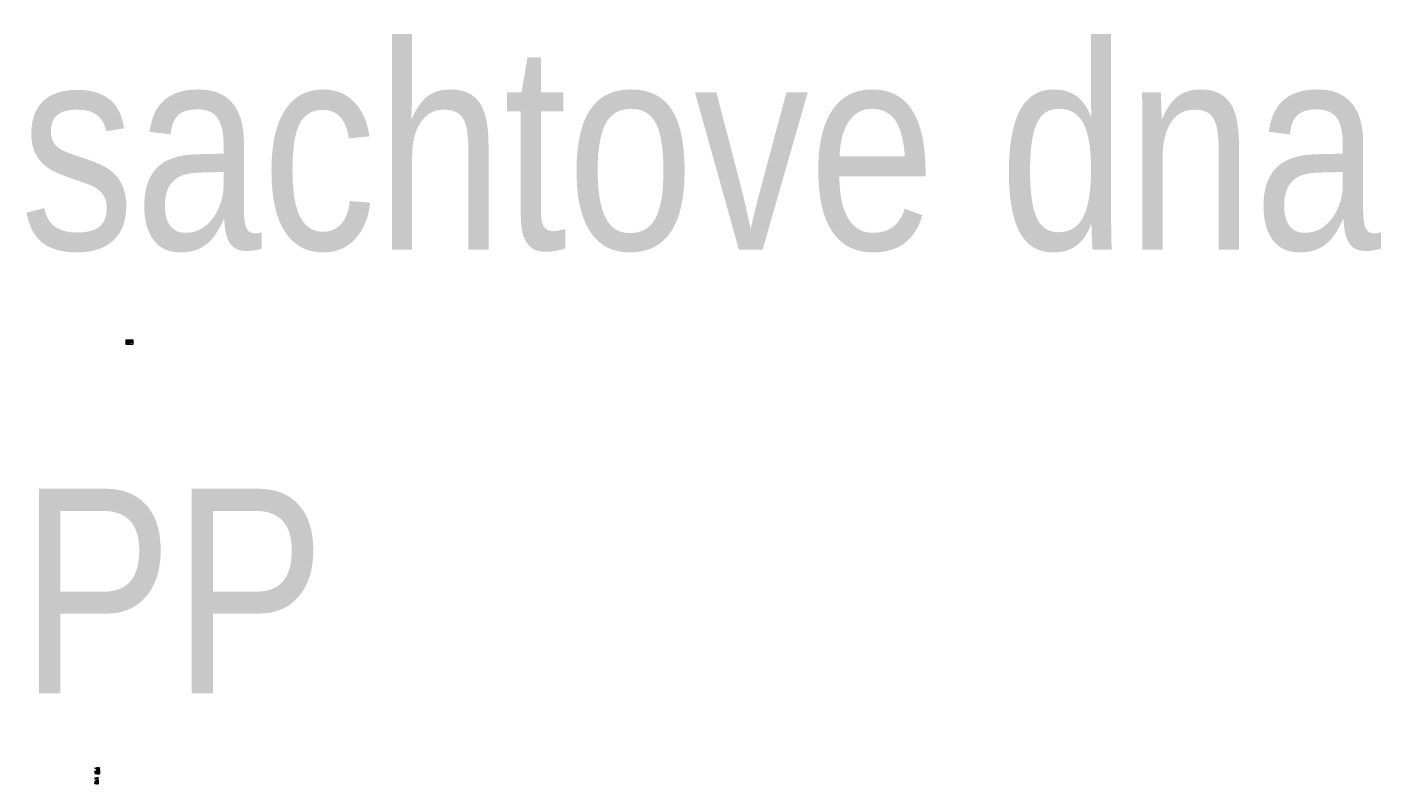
# Model space of a CAD drawing. Header units: millimetres. Extents: x 1 to 467423, y 3 to 105000.
# Tile 40 of 40: x 404896 to 467423, y 70344 to 105000. Entities that reach past the tile are written whole.
import ezdxf

# ---------------------------------------------------------------- set-up
doc = ezdxf.new("R2010")
doc.units = ezdxf.units.MM
doc.linetypes.add('DASHDOT', pattern=[1, 0.5, -0.25, 0, -0.25])
doc.layers.get('Defpoints').update_dxf_attribs({"color": 6, "lineweight": 5})
for name, color, linetype in [('Bres_popis', 7, 'Continuous'), ('KOTY', 7, 'Continuous'), ('KOTY_L', 7, 'Continuous'), ('KOTY_N', 7, 'Continuous'), ('KOTY_S', 7, 'Continuous'), ('KRIZENI_L', 7, 'Continuous'), ('KRIZENI_T', 7, 'Continuous'), ('KUB_KAN_L', 7, 'Continuous'), ('KUB_KAN_O', 7, 'DASHDOT'), ('KUB_KAN_T', 7, 'Continuous'), ('LEGENDA', 7, 'Continuous'), ('OBJEKTY_L', 7, 'Continuous'), ('OBJEKTY_T', 7, 'Continuous'), ('POTRUBI', 1, 'Continuous'), ('ROVINA_100', 7, 'Continuous'), ('ROVINA_K', 7, 'Continuous'), ('ROVINA_L', 1, 'Continuous'), ('ROVINA_O', 1, 'Continuous'), ('SACHTY_R', 1, 'Continuous'), ('SACHTY_SPK', 7, 'Continuous'), ('SACHTY_SPS', 7, 'Continuous'), ('TABULKY_L', 7, 'Continuous'), ('TABULKY_T', 7, 'Continuous'), ('TEREN_L', 3, 'Continuous')]:
    doc.layers.add(name, color=color, linetype=linetype)
doc.styles.add('arial', font='arial.ttf')
doc.styles.get("Standard").update_dxf_attribs({"font": 'arial.ttf'})
doc.styles.add('STYL_PP', font='ROMANS.SHX')

msp = doc.modelspace()

# ---------------------------------------------------------------- linework, layer by layer
at = {"layer": 'Defpoints'}
msp.add_line((408060.535, 70975.526), (408060.535, 70947.826), dxfattribs=at)
msp.add_lwpolyline([(409426.205, 90680.72), (409723.205, 90680.72), (409723.205, 90470.72), (409426.205, 90470.72)], close=True, dxfattribs=at)
at = {"layer": 'KOTY_L'}
for p, q in [((408060.535, 70922.526), (408060.535, 70975.526)), ((408060.535, 70918.526), (408060.535, 70922.526)), ((408060.535, 70905.526), (408060.535, 70918.526)), ((408060.535, 70890.526), (408060.535, 70905.526)), ((408060.535, 70831.526), (408060.535, 70835.526)), ((408127.747, 70922.526), (408127.747, 70975.526)), ((408127.747, 70918.526), (408127.747, 70922.526)), ((408127.747, 70905.526), (408127.747, 70918.526)), ((408127.747, 70890.526), (408127.747, 70905.526)), ((408127.747, 70831.526), (408127.747, 70835.526)), ((408127.747, 70831.526), (408127.747, 70827.776)), ((408160.287, 70922.526), (408160.287, 70975.526)), ((408160.287, 70918.526), (408160.287, 70922.526)), ((408160.287, 70905.526), (408160.287, 70918.526)), ((408160.287, 70890.526), (408160.287, 70905.526)), ((408160.287, 70831.526), (408160.287, 70835.526)), ((408160.287, 70831.526), (408160.287, 70827.776)), ((408170.095, 70922.526), (408170.095, 70975.526)), ((408170.095, 70918.526), (408170.095, 70922.526)), ((408170.095, 70905.526), (408170.095, 70918.526)), ((408170.095, 70890.526), (408170.095, 70905.526)), ((408170.095, 70831.526), (408170.095, 70835.526)), ((408170.095, 70831.526), (408170.095, 70827.776)), ((408175.903, 70922.526), (408175.903, 70975.526)), ((408175.903, 70918.526), (408175.903, 70922.526)), ((408175.903, 70905.526), (408175.903, 70918.526)), ((408175.903, 70890.526), (408175.903, 70905.526)), ((408175.903, 70831.526), (408175.903, 70835.526)), ((408175.903, 70831.526), (408175.903, 70827.776)), ((408186.163, 70922.526), (408186.163, 70975.526)), ((408186.163, 70918.526), (408186.163, 70922.526)), ((408186.163, 70905.526), (408186.163, 70918.526)), ((408186.163, 70890.526), (408186.163, 70905.526)), ((408186.163, 70831.526), (408186.163, 70835.526)), ((408186.163, 70831.526), (408186.163, 70827.776)), ((408197.023, 70922.526), (408197.023, 70975.526)), ((408197.023, 70918.526), (408197.023, 70922.526)), ((408197.023, 70905.526), (408197.023, 70918.526)), ((408197.023, 70890.526), (408197.023, 70905.526)), ((408197.023, 70831.526), (408197.023, 70835.526)), ((408197.023, 70831.526), (408197.023, 70827.776)), ((408070.225, 70467.579), (408070.225, 70520.579)), ((408070.225, 70463.579), (408070.225, 70467.579)), ((408070.225, 70450.579), (408070.225, 70463.579)), ((408070.225, 70435.579), (408070.225, 70450.579)), ((408070.225, 70376.579), (408070.225, 70380.579)), ((408089.601, 70467.579), (408089.601, 70520.579)), ((408089.601, 70463.579), (408089.601, 70467.579)), ((408089.601, 70450.579), (408089.601, 70463.579)), ((408089.601, 70435.579), (408089.601, 70450.579)), ((408089.601, 70376.579), (408089.601, 70380.579)), ((408089.601, 70376.579), (408089.601, 70372.829)), ((408094.425, 70467.579), (408094.425, 70520.579)), ((408094.425, 70463.579), (408094.425, 70467.579)), ((408094.425, 70450.579), (408094.425, 70463.579)), ((408094.425, 70435.579), (408094.425, 70450.579)), ((408094.425, 70376.579), (408094.425, 70380.579)), ((408094.425, 70376.579), (408094.425, 70372.829)), ((408098.505, 70467.579), (408098.505, 70520.579)), ((408098.505, 70463.579), (408098.505, 70467.579)), ((408098.505, 70450.579), (408098.505, 70463.579)), ((408098.505, 70435.579), (408098.505, 70450.579)), ((408098.505, 70376.579), (408098.505, 70380.579)), ((408098.505, 70376.579), (408098.505, 70372.829)), ((408102.881, 70467.579), (408102.881, 70520.579)), ((408102.881, 70463.579), (408102.881, 70467.579)), ((408102.881, 70450.579), (408102.881, 70463.579)), ((408102.881, 70435.579), (408102.881, 70450.579)), ((408102.881, 70376.579), (408102.881, 70380.579)), ((408102.881, 70376.579), (408102.881, 70372.829)), ((408104.949, 70467.579), (408104.949, 70520.579)), ((408106.381, 70463.579), (408104.949, 70467.579)), ((408104.949, 70376.579), (408106.381, 70380.579)), ((408104.949, 70376.579), (408106.381, 70372.829)), ((408106.381, 70450.579), (408106.381, 70463.579)), ((408106.381, 70435.579), (408106.381, 70450.579)), ((408138.285, 70467.579), (408138.285, 70520.579)), ((408138.285, 70463.579), (408138.285, 70467.579)), ((408138.285, 70450.579), (408138.285, 70463.579)), ((408138.285, 70435.579), (408138.285, 70450.579)), ((408138.285, 70376.579), (408138.285, 70380.579)), ((408138.285, 70376.579), (408138.285, 70372.829))]:
    msp.add_line(p, q, dxfattribs=at)
at = {"layer": 'KRIZENI_L'}
for p, q in [((408168.345, 71023.176), (408171.845, 71026.676)), ((408168.345, 71026.676), (408171.845, 71023.176)), ((408170.095, 70979.526), (408170.095, 71024.926)), ((408170.095, 70975.526), (408170.095, 70979.526)), ((408174.153, 71023.176), (408177.653, 71026.676)), ((408174.153, 71026.676), (408177.653, 71023.176)), ((408175.903, 70979.526), (408175.903, 71024.926)), ((408175.903, 70975.526), (408175.903, 70979.526)), ((408101.131, 70568.229), (408104.631, 70571.729)), ((408101.131, 70571.729), (408104.631, 70568.229)), ((408102.881, 70524.579), (408102.881, 70569.979)), ((408102.881, 70520.579), (408102.881, 70524.579)), ((408104.631, 70568.229), (408108.131, 70571.729)), ((408104.631, 70571.729), (408108.131, 70568.229)), ((408104.949, 70520.579), (408106.381, 70524.579)), ((408106.381, 70524.579), (408106.381, 70569.979))]:
    msp.add_line(p, q, dxfattribs=at)
for points in [[(408170.095, 70960.826), (408175.095, 70960.826), (408173.845, 70960.826), (408172.595, 70963.326), (408175.095, 70963.326), (408173.845, 70960.826), (408173.845, 70965.826), (408183.845, 70965.826)], [(408102.881, 70507.579), (408107.881, 70507.579), (408106.631, 70507.579), (408105.381, 70510.079), (408107.881, 70510.079), (408106.631, 70507.579), (408106.631, 70512.579), (408116.631, 70512.579)]]:
    msp.add_lwpolyline(points, dxfattribs=at)
for centre, radius, start, end in [((408172.038, 70962.129), 2.444, 161.55175287, 181.25382339), ((408172.038, 70962.022), 2.444, 178.74615901, 198.44822953), ((408170.742, 70962.561), 1.078, 146.36172499, 161.5405802), ((408170.742, 70961.59), 1.078, 198.4594022, 213.63825741), ((408170.232, 70962.905), 0.462, 124.47273186, 146.78542728), ((408170.232, 70961.246), 0.462, 213.21455512, 235.52725053), ((408170.099, 70963.097), 0.229, 90.97389494, 124.25970616), ((408170.099, 70961.055), 0.229, 235.74027624, 269.02608746), ((408170.091, 70963.097), 0.229, 55.7402564, 89.02612491), ((408170.091, 70961.055), 0.229, 270.97387509, 304.2597436), ((408169.959, 70962.905), 0.462, 33.21453527, 55.52723069), ((408169.959, 70961.246), 0.462, 304.47276931, 326.78546473), ((408169.448, 70962.561), 1.078, 18.45938236, 33.63829486), ((408169.448, 70961.59), 1.078, 326.36170514, 341.54061764), ((408168.152, 70962.129), 2.444, 358.74613916, 18.44820968), ((408168.152, 70962.022), 2.444, 341.55179032, 1.25386084), ((408104.824, 70508.883), 2.444, 161.55175287, 181.25382339), ((408104.824, 70508.776), 2.444, 178.74615901, 198.44822953), ((408103.528, 70509.315), 1.078, 146.36172499, 161.5405802), ((408103.528, 70508.344), 1.078, 198.4594022, 213.63825741), ((408103.017, 70509.659), 0.462, 124.47273186, 146.78542728), ((408103.017, 70508), 0.462, 213.21455512, 235.52725053), ((408102.885, 70509.85), 0.229, 90.97389494, 124.25970616), ((408102.885, 70507.808), 0.229, 235.74027624, 269.02608746), ((408102.877, 70509.85), 0.229, 55.7402564, 89.02612491), ((408102.877, 70507.808), 0.229, 270.97387509, 304.2597436), ((408102.744, 70509.659), 0.462, 33.21453527, 55.52723069), ((408102.744, 70508), 0.462, 304.47276931, 326.78546473), ((408102.233, 70509.315), 1.078, 18.45938236, 33.63829486), ((408102.233, 70508.344), 1.078, 326.36170514, 341.54061764), ((408100.937, 70508.883), 2.444, 358.74613916, 18.44820968), ((408100.937, 70508.776), 2.444, 341.55179032, 1.25386084)]:
    msp.add_arc(centre, radius, start, end, dxfattribs=at)
at = {"layer": 'KUB_KAN_L'}
for p, q in [((409572.561, 90669.167), (409497.561, 90669.167)), ((409497.561, 90669.167), (409497.561, 90656.167)), ((409517.561, 90656.167), (409517.561, 90669.167)), ((409572.561, 90656.167), (409572.561, 90669.167)), ((409710.561, 90669.167), (409635.561, 90669.167)), ((409635.561, 90669.167), (409635.561, 90656.167)), ((409655.561, 90656.167), (409655.561, 90669.167)), ((409710.561, 90656.167), (409710.561, 90669.167)), ((409497.561, 90656.167), (409572.561, 90656.167)), ((409572.561, 90656.167), (409497.561, 90656.167)), ((409497.561, 90656.167), (409497.561, 90640.167)), ((409497.561, 90640.167), (409572.561, 90640.167)), ((409572.561, 90640.167), (409497.561, 90640.167)), ((409497.561, 90640.167), (409497.561, 90624.167)), ((409497.561, 90624.167), (409572.561, 90624.167)), ((409572.561, 90624.167), (409497.561, 90624.167)), ((409497.561, 90624.167), (409497.561, 90614.167)), ((409497.561, 90614.167), (409572.561, 90614.167)), ((409572.561, 90600.16), (409497.561, 90600.16)), ((409497.561, 90600.16), (409497.561, 90587.16)), ((409497.561, 90587.16), (409572.561, 90587.16)), ((409572.561, 90587.16), (409497.561, 90587.16)), ((409497.561, 90587.16), (409497.561, 90571.16)), ((409497.561, 90571.16), (409572.561, 90571.16)), ((409497.561, 90571.16), (409572.561, 90571.16)), ((409572.561, 90571.16), (409497.561, 90571.16)), ((409572.561, 90571.16), (409497.561, 90571.16)), ((409497.561, 90571.16), (409497.561, 90561.16)), ((409497.561, 90561.16), (409572.561, 90561.16)), ((409572.561, 90537.606), (409497.561, 90537.606)), ((409497.561, 90537.606), (409497.561, 90524.606)), ((409497.561, 90524.606), (409572.561, 90524.606)), ((409572.561, 90524.606), (409497.561, 90524.606)), ((409497.561, 90524.606), (409497.561, 90508.606)), ((409497.561, 90508.606), (409572.561, 90508.606)), ((409572.561, 90508.606), (409497.561, 90508.606)), ((409497.561, 90508.606), (409497.561, 90492.606)), ((409497.561, 90492.606), (409572.561, 90492.606)), ((409572.561, 90492.606), (409497.561, 90492.606)), ((409497.561, 90492.606), (409497.561, 90482.606)), ((409497.561, 90482.606), (409572.561, 90482.606)), ((409517.561, 90640.167), (409517.561, 90656.167)), ((409517.561, 90624.167), (409517.561, 90640.167)), ((409517.561, 90624.167), (409517.561, 90614.167)), ((409517.561, 90587.16), (409517.561, 90600.16)), ((409517.561, 90571.16), (409517.561, 90587.16)), ((409517.561, 90571.16), (409517.561, 90561.16)), ((409517.561, 90524.606), (409517.561, 90537.606)), ((409517.561, 90508.606), (409517.561, 90524.606)), ((409517.561, 90492.606), (409517.561, 90508.606)), ((409517.561, 90492.606), (409517.561, 90482.606)), ((409572.561, 90640.167), (409572.561, 90656.167)), ((409572.561, 90624.167), (409572.561, 90640.167)), ((409572.561, 90614.167), (409572.561, 90624.167)), ((409572.561, 90587.16), (409572.561, 90600.16)), ((409572.561, 90571.16), (409572.561, 90587.16)), ((409572.561, 90561.16), (409572.561, 90571.16)), ((409572.561, 90524.606), (409572.561, 90537.606)), ((409572.561, 90508.606), (409572.561, 90524.606)), ((409572.561, 90492.606), (409572.561, 90508.606)), ((409572.561, 90482.606), (409572.561, 90492.606)), ((409635.561, 90656.167), (409710.561, 90656.167)), ((409710.561, 90656.167), (409635.561, 90656.167)), ((409635.561, 90656.167), (409635.561, 90640.167)), ((409635.561, 90640.167), (409710.561, 90640.167)), ((409710.561, 90640.167), (409635.561, 90640.167)), ((409635.561, 90640.167), (409635.561, 90630.167)), ((409635.561, 90630.167), (409710.561, 90630.167)), ((409710.561, 90600.16), (409635.561, 90600.16)), ((409635.561, 90600.16), (409635.561, 90587.16)), ((409635.561, 90587.16), (409710.561, 90587.16)), ((409710.561, 90587.16), (409635.561, 90587.16)), ((409635.561, 90587.16), (409635.561, 90571.16)), ((409635.561, 90571.16), (409710.561, 90571.16)), ((409710.561, 90571.16), (409635.561, 90571.16)), ((409635.561, 90571.16), (409635.561, 90561.16)), ((409635.561, 90561.16), (409710.561, 90561.16)), ((409655.561, 90640.167), (409655.561, 90656.167)), ((409655.561, 90640.167), (409655.561, 90630.167)), ((409655.561, 90587.16), (409655.561, 90600.16)), ((409655.561, 90571.16), (409655.561, 90587.16)), ((409655.561, 90571.16), (409655.561, 90561.16)), ((409710.561, 90640.167), (409710.561, 90656.167)), ((409710.561, 90630.167), (409710.561, 90640.167)), ((409710.561, 90587.16), (409710.561, 90600.16)), ((409710.561, 90571.16), (409710.561, 90587.16)), ((409710.561, 90561.16), (409710.561, 90571.16))]:
    msp.add_line(p, q, dxfattribs=at)
for centre in [(409464.561, 90637.167), (409464.561, 90568.16), (409464.561, 90505.606), (409602.561, 90637.167), (409602.561, 90568.16)]:
    msp.add_circle(centre, 10, dxfattribs=at)
for points in [[(409454.561, 90635.167), (409450.561, 90637.167), (409454.561, 90639.167)], [(409454.561, 90566.16), (409450.561, 90568.16), (409454.561, 90570.16)], [(409454.561, 90503.606), (409450.561, 90505.606), (409454.561, 90507.606)], [(409462.561, 90623.167), (409464.561, 90627.167), (409466.561, 90623.167)], [(409466.561, 90582.16), (409464.561, 90578.16), (409462.561, 90582.16)], [(409466.561, 90519.606), (409464.561, 90515.606), (409462.561, 90519.606)], [(409462.561, 90491.606), (409464.561, 90495.606), (409466.561, 90491.606)], [(409478.561, 90635.167), (409474.561, 90637.167), (409478.561, 90639.167)], [(409592.561, 90635.167), (409588.561, 90637.167), (409592.561, 90639.167)], [(409592.561, 90566.16), (409588.561, 90568.16), (409592.561, 90570.16)], [(409600.561, 90623.167), (409602.561, 90627.167), (409604.561, 90623.167)], [(409604.561, 90582.16), (409602.561, 90578.16), (409600.561, 90582.16)]]:
    msp.add_solid(points, dxfattribs=at)
at = {"layer": 'KUB_KAN_O'}
for p, q in [((409464.561, 90637.167), (409454.561, 90637.167)), ((409464.561, 90568.16), (409454.561, 90568.16)), ((409464.561, 90505.606), (409454.561, 90505.606)), ((409464.561, 90637.167), (409474.561, 90637.167)), ((409464.561, 90637.167), (409464.561, 90627.167)), ((409464.561, 90568.16), (409464.561, 90578.16)), ((409464.561, 90505.606), (409464.561, 90515.606)), ((409464.561, 90505.606), (409464.561, 90495.606)), ((409602.561, 90637.167), (409592.561, 90637.167)), ((409602.561, 90568.16), (409592.561, 90568.16)), ((409602.561, 90637.167), (409602.561, 90627.167)), ((409602.561, 90568.16), (409602.561, 90578.16))]:
    msp.add_line(p, q, dxfattribs=at)
at = {"layer": 'OBJEKTY_L'}
for p, q in [((408127.747, 70979.526), (408127.747, 71023.176)), ((408127.747, 70975.526), (408127.747, 70979.526)), ((408186.163, 70979.526), (408186.163, 71023.176)), ((408186.163, 70975.526), (408186.163, 70979.526))]:
    msp.add_line(p, q, dxfattribs=at)
for centre in [(408127.747, 71024.926), (408186.163, 71024.926)]:
    msp.add_circle(centre, 1.75, dxfattribs=at)
for centre, radius, start, end in [((408129.302, 70956.548), 1.955, 161.55175287, 181.25382339), ((408129.302, 70956.462), 1.955, 178.74615901, 198.44822953), ((408128.265, 70956.893), 0.862, 146.36172499, 161.5405802), ((408128.265, 70956.116), 0.862, 198.4594022, 213.63825741), ((408127.856, 70957.169), 0.37, 124.47273186, 146.78542728), ((408127.856, 70955.841), 0.37, 213.21455512, 235.52725053), ((408127.75, 70957.322), 0.183, 90.97389494, 124.25970616), ((408127.75, 70955.688), 0.183, 235.74027624, 269.02608746), ((408127.744, 70957.322), 0.183, 55.7402564, 89.02612491), ((408127.744, 70955.688), 0.183, 270.97387509, 304.2597436), ((408127.638, 70957.169), 0.37, 33.21453527, 55.52723069), ((408127.638, 70955.841), 0.37, 304.47276931, 326.78546473), ((408127.23, 70956.893), 0.862, 18.45938236, 33.63829486), ((408127.23, 70956.116), 0.862, 326.36170514, 341.54061764), ((408126.193, 70956.548), 1.955, 358.74613916, 18.44820968), ((408126.193, 70956.462), 1.955, 341.55179032, 1.25386084), ((408187.407, 70957.76), 1.564, 161.55175287, 181.25382339), ((408187.407, 70957.692), 1.564, 178.74615901, 198.44822953), ((408186.577, 70958.037), 0.69, 146.36172499, 161.5405802), ((408186.577, 70957.415), 0.69, 198.4594022, 213.63825741), ((408186.251, 70958.257), 0.296, 124.47273186, 146.78542728), ((408186.251, 70957.195), 0.296, 213.21455512, 235.52725053), ((408186.166, 70958.379), 0.147, 90.97389494, 124.25970616), ((408186.166, 70957.072), 0.147, 235.74027624, 269.02608746), ((408186.161, 70958.379), 0.147, 55.7402564, 89.02612491), ((408186.161, 70957.072), 0.147, 270.97387509, 304.2597436), ((408186.076, 70958.257), 0.296, 33.21453527, 55.52723069), ((408186.076, 70957.195), 0.296, 304.47276931, 326.78546473), ((408185.749, 70958.037), 0.69, 18.45938236, 33.63829486), ((408185.749, 70957.415), 0.69, 326.36170514, 341.54061764), ((408184.92, 70957.76), 1.564, 358.74613916, 18.44820968), ((408184.92, 70957.692), 1.564, 341.55179032, 1.25386084)]:
    msp.add_arc(centre, radius, start, end, dxfattribs=at)
for points in [[(408126.51, 71023.688), (408128.984, 71023.688), (408125.997, 71024.926), (408129.497, 71024.926)], [(408127.747, 71023.176), (408127.747, 71023.176), (408126.51, 71023.688), (408128.984, 71023.688)], [(408184.926, 71023.688), (408187.4, 71023.688), (408184.413, 71024.926), (408187.913, 71024.926)], [(408186.163, 71023.176), (408186.163, 71023.176), (408184.926, 71023.688), (408187.4, 71023.688)]]:
    msp.add_solid(points, dxfattribs=at)
at = {"layer": 'POTRUBI'}
for p, q in [((408062.536, 70956.376), (408125.747, 70957.955)), ((408062.536, 70953.876), (408125.747, 70955.455)), ((408129.748, 70958.055), (408158.287, 70958.768)), ((408129.748, 70955.555), (408158.287, 70956.268)), ((408162.288, 70958.868), (408195.023, 70959.686)), ((408162.288, 70956.368), (408195.023, 70957.186)), ((408072.225, 70501.429), (408087.601, 70501.813)), ((408072.225, 70498.929), (408087.601, 70499.313)), ((408091.601, 70501.913), (408136.285, 70503.029)), ((408091.601, 70499.413), (408136.285, 70500.529))]:
    msp.add_line(p, q, dxfattribs=at)
at = {"layer": 'ROVINA_L'}
for p, q in [((408061.785, 70831.526), (408197.023, 70831.526)), ((408071.475, 70376.579), (408138.285, 70376.579))]:
    msp.add_line(p, q, dxfattribs=at)
at = {"layer": 'ROVINA_O'}
for centre in [(408060.535, 70831.526), (408070.225, 70376.579)]:
    msp.add_circle(centre, 1.25, dxfattribs=at)
at = {"layer": 'SACHTY_R'}
for p, q in [((408058.535, 70975.526), (408058.535, 70947.826)), ((408058.535, 70945.826), (408062.535, 70945.826)), ((408062.634, 70947.878), (408062.535, 70975.526)), ((408125.747, 70975.526), (408125.747, 70953.505)), ((408125.747, 70953.505), (408129.747, 70953.505)), ((408129.747, 70953.505), (408129.747, 70975.526)), ((408158.287, 70975.526), (408158.287, 70954.318)), ((408158.287, 70954.318), (408162.287, 70954.318)), ((408162.287, 70954.318), (408162.287, 70975.526)), ((408195.023, 70975.526), (408195.023, 70955.236)), ((408195.023, 70955.236), (408199.023, 70955.236)), ((408199.023, 70955.236), (408199.023, 70975.526)), ((408068.225, 70520.579), (408068.225, 70492.879)), ((408068.225, 70490.879), (408072.225, 70490.879)), ((408072.225, 70492.932), (408072.225, 70520.579)), ((408087.601, 70520.579), (408087.601, 70497.363)), ((408087.601, 70497.363), (408091.601, 70497.363)), ((408091.601, 70497.363), (408091.601, 70520.579)), ((408136.285, 70520.579), (408136.285, 70498.579)), ((408136.285, 70498.579), (408140.285, 70498.579)), ((408140.285, 70498.579), (408140.285, 70520.579))]:
    msp.add_line(p, q, dxfattribs=at)
for points in [[(408058.535, 70974.896), (408062.535, 70974.896), (408058.535, 70975.526), (408062.535, 70975.526)], [(408058.535, 70945.826), (408060.535, 70945.826), (408058.535, 70947.826), (408060.535, 70947.826)], [(408060.535, 70945.826), (408062.535, 70945.826), (408060.535, 70947.826), (408062.535, 70947.876)], [(408125.747, 70974.896), (408129.747, 70974.896), (408125.747, 70975.526), (408129.747, 70975.526)], [(408125.747, 70953.505), (408127.747, 70953.505), (408125.747, 70955.455), (408127.747, 70955.505)], [(408127.747, 70953.505), (408129.747, 70953.505), (408127.747, 70955.505), (408129.747, 70955.555)], [(408158.287, 70974.896), (408162.287, 70974.896), (408158.287, 70975.526), (408162.287, 70975.526)], [(408158.287, 70954.318), (408160.287, 70954.318), (408158.287, 70956.268), (408160.287, 70956.318)], [(408160.287, 70954.318), (408162.287, 70954.318), (408160.287, 70956.318), (408162.287, 70956.368)], [(408195.023, 70974.896), (408199.023, 70974.896), (408195.023, 70975.526), (408199.023, 70975.526)], [(408195.023, 70955.236), (408197.023, 70955.236), (408195.023, 70957.186), (408197.023, 70957.236)], [(408197.023, 70955.236), (408199.023, 70955.236), (408197.023, 70957.236), (408199.023, 70957.236)], [(408068.225, 70519.949), (408072.225, 70519.949), (408068.225, 70520.579), (408072.225, 70520.579)], [(408068.225, 70490.879), (408070.225, 70490.879), (408068.225, 70492.879), (408070.225, 70492.879)], [(408070.225, 70490.879), (408072.225, 70490.879), (408070.225, 70492.879), (408072.225, 70492.929)], [(408087.601, 70519.949), (408091.601, 70519.949), (408087.601, 70520.579), (408091.601, 70520.579)], [(408087.601, 70497.363), (408089.601, 70497.363), (408087.601, 70499.313), (408089.601, 70499.363)], [(408089.601, 70497.363), (408091.601, 70497.363), (408089.601, 70499.363), (408091.601, 70499.413)], [(408136.285, 70519.949), (408140.285, 70519.949), (408136.285, 70520.579), (408140.285, 70520.579)], [(408136.285, 70498.579), (408138.285, 70498.579), (408136.285, 70500.529), (408138.285, 70500.579)], [(408138.285, 70498.579), (408140.285, 70498.579), (408138.285, 70500.579), (408140.285, 70500.579)]]:
    msp.add_solid(points, dxfattribs=at)
at = {"layer": 'SACHTY_SPK'}
for centre in [(408060.535, 71041.176), (408127.747, 71041.176), (408160.287, 71041.176), (408197.023, 71041.176), (408070.225, 70586.229), (408089.601, 70586.229), (408138.285, 70586.229)]:
    msp.add_circle(centre, 1.25, dxfattribs=at)
at = {"layer": 'SACHTY_SPS'}
for points in [[(408059.285, 71041.176), (408055.535, 71041.176), (408056.785, 71041.801), (408055.535, 71041.176), (408056.785, 71040.551)], [(408065.535, 71041.176), (408061.785, 71041.176), (408063.035, 71040.551), (408061.785, 71041.176), (408063.035, 71041.801)], [(408126.497, 71041.176), (408122.747, 71041.176), (408123.997, 71041.801), (408122.747, 71041.176), (408123.997, 71040.551)], [(408127.747, 71036.176), (408127.747, 71039.926), (408128.372, 71038.676), (408127.747, 71039.926), (408127.122, 71038.676)], [(408132.747, 71041.176), (408128.997, 71041.176), (408130.247, 71040.551), (408128.997, 71041.176), (408130.247, 71041.801)], [(408132.747, 71041.176), (408128.997, 71041.176), (408130.247, 71040.551), (408128.997, 71041.176), (408130.247, 71041.801)], [(408159.037, 71041.176), (408155.287, 71041.176), (408156.537, 71041.801), (408155.287, 71041.176), (408156.537, 71040.551)], [(408160.287, 71036.176), (408160.287, 71039.926), (408159.662, 71038.676), (408160.287, 71039.926), (408160.912, 71038.676)], [(408195.773, 71041.176), (408192.023, 71041.176), (408193.273, 71041.801), (408192.023, 71041.176), (408193.273, 71040.551)], [(408197.023, 71046.176), (408197.023, 71042.426), (408196.398, 71043.676), (408197.023, 71042.426), (408197.648, 71043.676)], [(408068.975, 70586.229), (408065.225, 70586.229), (408066.475, 70586.854), (408065.225, 70586.229), (408066.475, 70585.604)], [(408075.225, 70586.229), (408071.475, 70586.229), (408072.725, 70585.604), (408071.475, 70586.229), (408072.725, 70586.854)], [(408088.351, 70586.229), (408084.601, 70586.229), (408085.851, 70586.854), (408084.601, 70586.229), (408085.851, 70585.604)], [(408089.592, 70591.229), (408089.598, 70587.479), (408090.221, 70588.73), (408089.598, 70587.479), (408088.971, 70588.728)], [(408137.035, 70586.229), (408133.285, 70586.229), (408134.535, 70586.854), (408133.285, 70586.229), (408134.535, 70585.604)], [(408138.276, 70591.229), (408138.282, 70587.479), (408138.905, 70588.73), (408138.282, 70587.479), (408137.655, 70588.728)], [(408138.293, 70581.229), (408138.287, 70584.979), (408137.664, 70583.728), (408138.287, 70584.979), (408138.914, 70583.73)]]:
    msp.add_lwpolyline(points, dxfattribs=at)
at = {"layer": 'TABULKY_L'}
for p, q in [((408197.023, 71072.426), (408060.535, 71072.426)), ((408060.535, 71072.426), (408060.535, 71067.426)), ((408060.535, 71067.426), (408197.023, 71067.426)), ((408197.023, 71067.426), (408060.535, 71067.426)), ((408060.535, 71067.426), (408060.535, 71062.426)), ((408060.535, 71062.426), (408197.023, 71062.426)), ((408197.023, 71062.426), (408060.535, 71062.426)), ((408060.535, 71062.426), (408060.535, 71057.426)), ((408060.535, 71062.426), (408060.535, 71057.426)), ((408060.535, 71057.426), (408197.023, 71057.426)), ((408197.023, 70814.176), (408060.535, 70814.176)), ((408060.535, 70814.176), (408060.535, 70809.176)), ((408197.023, 70809.176), (408060.535, 70809.176)), ((408060.535, 70809.176), (408060.535, 70804.176)), ((408060.535, 70809.176), (408197.023, 70809.176)), ((408197.023, 70804.176), (408060.535, 70804.176)), ((408060.535, 70804.176), (408060.535, 70799.176)), ((408060.535, 70804.176), (408197.023, 70804.176)), ((408060.535, 70799.176), (408197.023, 70799.176)), ((408127.747, 71062.426), (408127.747, 71057.426)), ((408127.747, 71062.426), (408127.747, 71057.426)), ((408160.287, 71062.426), (408160.287, 71057.426)), ((408160.287, 71062.426), (408160.287, 71057.426)), ((408197.023, 71067.426), (408197.023, 71072.426)), ((408197.023, 71072.426), (408197.023, 71067.426)), ((408197.023, 71062.426), (408197.023, 71067.426)), ((408197.023, 71067.426), (408197.023, 71062.426)), ((408197.023, 71057.426), (408197.023, 71062.426)), ((408197.023, 71062.426), (408197.023, 71057.426)), ((408197.023, 70809.176), (408197.023, 70814.176)), ((408197.023, 70809.176), (408197.023, 70814.176)), ((408197.023, 70804.176), (408197.023, 70809.176)), ((408197.023, 70804.176), (408197.023, 70809.176)), ((408197.023, 70799.176), (408197.023, 70804.176)), ((408197.023, 70799.176), (408197.023, 70804.176)), ((408138.285, 70617.479), (408070.225, 70617.479)), ((408070.225, 70617.479), (408070.225, 70612.479)), ((408070.225, 70612.479), (408138.285, 70612.479)), ((408138.285, 70612.479), (408070.225, 70612.479)), ((408070.225, 70612.479), (408070.225, 70607.479)), ((408070.225, 70607.479), (408138.285, 70607.479)), ((408138.285, 70607.479), (408070.225, 70607.479)), ((408070.225, 70607.479), (408070.225, 70602.479)), ((408070.225, 70607.479), (408070.225, 70602.479)), ((408070.225, 70602.479), (408138.285, 70602.479)), ((408138.285, 70359.229), (408070.225, 70359.229)), ((408070.225, 70359.229), (408070.225, 70354.229)), ((408138.285, 70354.229), (408070.225, 70354.229)), ((408070.225, 70354.229), (408070.225, 70349.229)), ((408070.225, 70354.229), (408138.285, 70354.229)), ((408138.285, 70349.229), (408070.225, 70349.229)), ((408070.225, 70349.229), (408070.225, 70344.229)), ((408070.225, 70349.229), (408138.285, 70349.229)), ((408070.225, 70344.229), (408138.285, 70344.229)), ((408089.601, 70607.479), (408089.601, 70602.479)), ((408089.601, 70607.479), (408089.601, 70602.479)), ((408094.425, 70612.479), (408094.425, 70607.479)), ((408098.505, 70612.479), (408098.505, 70607.479)), ((408138.285, 70612.479), (408138.285, 70617.479)), ((408138.285, 70617.479), (408138.285, 70612.479)), ((408138.285, 70607.479), (408138.285, 70612.479)), ((408138.285, 70612.479), (408138.285, 70607.479)), ((408138.285, 70602.479), (408138.285, 70607.479)), ((408138.285, 70607.479), (408138.285, 70602.479)), ((408138.285, 70354.229), (408138.285, 70359.229)), ((408138.285, 70354.229), (408138.285, 70359.229)), ((408138.285, 70349.229), (408138.285, 70354.229)), ((408138.285, 70349.229), (408138.285, 70354.229)), ((408138.285, 70344.229), (408138.285, 70349.229)), ((408138.285, 70344.229), (408138.285, 70349.229))]:
    msp.add_line(p, q, dxfattribs=at)
at = {"layer": 'TEREN_L'}
for p, q in [((408060.535, 70975.526), (408197.023, 70975.526)), ((408070.225, 70520.579), (408138.285, 70520.579))]:
    msp.add_line(p, q, dxfattribs=at)

# ---------------------------------------------------------------- texts
at = {"layer": 'Bres_popis', "lineweight": 40, "style": 'arial', "width": 0.8}
for s, p in [('sachtove dna', (404568.319, 94819.15)), ('PP', (404568.319, 74484.446))]:
    msp.add_text(s, height=9375, dxfattribs=at).set_placement(p)
at = {"layer": 'KOTY', "style": 'STYL_PP', "width": 0.8}
for s, p in [('2.33', (408060.535, 70883.526)), ('172.07', (408060.535, 70870.526)), ('2.17', (408060.535, 70861.526)), ('174.40', (408060.535, 70835.526)), ('2.16', (408127.747, 70883.526)), ('172.24', (408127.747, 70870.526)), ('2.00', (408127.747, 70861.526)), ('174.40', (408127.747, 70835.526)), ('2.08', (408160.287, 70883.526)), ('172.32', (408160.287, 70870.526)), ('1.92', (408160.287, 70861.526)), ('174.40', (408160.287, 70835.526)), ('2.05', (408170.095, 70883.526)), ('172.35', (408170.095, 70870.526)), ('1.90', (408170.095, 70861.526)), ('174.40', (408170.095, 70835.526)), ('2.04', (408175.903, 70883.526)), ('172.36', (408175.903, 70870.526)), ('174.40', (408175.903, 70835.526)), ('1.88', (408175.903, 70861.526)), ('2.01', (408186.163, 70883.526)), ('172.39', (408186.163, 70870.526)), ('1.86', (408186.163, 70861.526)), ('174.40', (408186.163, 70835.526)), ('1.99', (408197.023, 70883.526)), ('172.41', (408197.023, 70870.526)), ('1.83', (408197.023, 70861.526)), ('174.40', (408197.023, 70835.526)), ('2.33', (408070.225, 70428.579)), ('172.07', (408070.225, 70415.579)), ('2.17', (408070.225, 70406.579)), ('174.40', (408070.225, 70380.579)), ('2.28', (408089.601, 70428.579)), ('172.12', (408089.601, 70415.579)), ('2.12', (408089.601, 70406.579)), ('174.40', (408089.601, 70380.579)), ('2.27', (408094.425, 70428.579)), ('172.13', (408094.425, 70415.579)), ('2.11', (408094.425, 70406.579)), ('174.40', (408094.425, 70380.579)), ('2.26', (408098.505, 70428.579)), ('172.14', (408098.505, 70415.579)), ('2.10', (408098.505, 70406.579)), ('174.40', (408098.505, 70380.579)), ('2.24', (408102.881, 70428.579)), ('172.16', (408102.881, 70415.579)), ('2.09', (408102.881, 70406.579)), ('174.40', (408102.881, 70380.579)), ('2.24', (408106.381, 70428.579)), ('172.16', (408106.381, 70415.579)), ('2.08', (408106.381, 70406.579)), ('174.40', (408106.381, 70380.579)), ('2.16', (408138.285, 70428.579)), ('172.24', (408138.285, 70415.579)), ('2.00', (408138.285, 70406.579)), ('174.40', (408138.285, 70380.579))]:
    msp.add_text(s, height=2.5, rotation=89.99998128, dxfattribs=at).set_placement(p)
at = {"layer": 'KOTY_N', "style": 'STYL_PP', "width": 0.8}
for s, p in [('172.23', (408060.535, 70848.526)), ('172.40', (408127.747, 70848.526)), ('172.48', (408160.287, 70848.526)), ('172.50', (408170.095, 70848.526)), ('172.52', (408175.903, 70848.526)), ('172.54', (408186.163, 70848.526)), ('172.57', (408197.023, 70848.526)), ('172.23', (408070.225, 70393.579)), ('172.28', (408089.601, 70393.579)), ('172.29', (408094.425, 70393.579)), ('172.30', (408098.505, 70393.579)), ('172.31', (408102.881, 70393.579)), ('172.32', (408106.381, 70393.579)), ('172.40', (408138.285, 70393.579))]:
    msp.add_text(s, height=2.5, rotation=89.99998128, dxfattribs=at).set_placement(p)
at = {"layer": 'KOTY_S', "style": 'STYL_PP', "width": 0.8}
for s, p in [('16.8', (408127.747, 70820.776)), ('24.9', (408160.287, 70820.776)), ('27.4', (408170.095, 70820.776)), ('28.8', (408175.903, 70820.776)), ('31.4', (408186.163, 70820.776)), ('34.1', (408197.023, 70820.776)), ('4.8', (408089.601, 70365.829)), ('6.0', (408094.425, 70365.829)), ('7.1', (408098.505, 70365.829)), ('8.2', (408102.881, 70365.829)), ('8.7', (408106.381, 70365.829)), ('17.0', (408138.285, 70365.829))]:
    msp.add_text(s, height=2.5, rotation=89.99998128, dxfattribs=at).set_placement(p)
at = {"layer": 'KRIZENI_T', "style": 'STYL_PP', "width": 0.8}
for s, p in [('STOKA D1 DN 250', (408169.595, 70982.526)), ('KABEL ELE.', (408175.403, 70982.526)), ('STOKA D1 DN 250', (408102.381, 70527.579)), ('KABEL ELE.', (408105.881, 70527.579))]:
    msp.add_text(s, height=2.5, rotation=89.99998128, dxfattribs=at).set_placement(p)
for s, p in [('172.93', (408173.845, 70966.326)), ('173.10', (408106.631, 70513.079))]:
    msp.add_text(s, height=2.5, dxfattribs=at).set_placement(p)
at = {"layer": 'KUB_KAN_T', "width": 0.8}
for s, height, p in [('šachta Šs2', 4, (409437.561, 90663.167)), ('odtok', 2, (409498.561, 90666.167)), ('delta h', 2, (409518.561, 90666.167)), ('DN', 2, (409518.561, 90663.167)), ('250', 2, (409533.561, 90663.167)), ('šachta Šs3', 4, (409575.561, 90663.167)), ('odtok', 2, (409636.561, 90666.167)), ('delta h', 2, (409656.561, 90666.167)), ('DN', 2, (409656.561, 90663.167)), ('250', 2, (409671.561, 90663.167)), ('šachta Šs4', 4, (409437.561, 90594.16)), ('šachta Šs7', 4, (409437.561, 90531.606)), ('250', 2, (409444.561, 90637.167)), ('250', 2, (409444.561, 90568.16)), ('250', 2, (409444.561, 90505.606)), ('90.0°', 2, (409453.955, 90626.561)), ('90.0°', 2, (409453.955, 90578.767)), ('90.0°', 2, (409453.955, 90516.213)), ('90.0°', 2, (409453.955, 90495)), ('250', 2, (409464.561, 90617.167)), ('250', 2, (409464.561, 90588.16)), ('250', 2, (409464.561, 90485.606)), ('180.0°', 2, (409464.561, 90652.167)), ('160', 2, (409464.561, 90525.606)), ('270.0°', 2, (409475.168, 90555.816)), ('90.0°', 2, (409475.168, 90626.561)), ('180.0°', 2, (409479.561, 90505.606)), ('250', 2, (409484.561, 90637.167)), ('vtok 1', 2, (409498.561, 90653.167)), ('vtok 2', 2, (409498.561, 90637.167)), ('výrobce', 2, (409498.561, 90615.167)), ('vtok 1', 2, (409498.561, 90584.16)), ('výrobce', 2, (409498.561, 90562.16)), ('vtok 1', 2, (409498.561, 90521.606)), ('vtok 2', 2, (409498.561, 90505.606)), ('výrobce', 2, (409498.561, 90483.606)), ('odtok', 2, (409498.561, 90597.16)), ('odtok', 2, (409498.561, 90534.606)), ('nástupnice', 2, (409498.561, 90618.167)), ('nástupnice', 2, (409498.561, 90565.16)), ('nástupnice', 2, (409498.561, 90486.606)), ('žlab', 2, (409498.561, 90621.167)), ('žlab', 2, (409498.561, 90568.16)), ('žlab', 2, (409498.561, 90489.606)), ('směr. úhel', 2, (409518.561, 90644.167)), ('směr. úhel', 2, (409518.561, 90628.167)), ('směr. úhel', 2, (409518.561, 90575.16)), ('směr. úhel', 2, (409518.561, 90512.606)), ('směr. úhel', 2, (409518.561, 90496.606)), ('delta h', 2, (409518.561, 90650.167)), ('delta h', 2, (409518.561, 90634.167)), ('delta h', 2, (409518.561, 90597.16)), ('delta h', 2, (409518.561, 90581.16)), ('delta h', 2, (409518.561, 90534.606)), ('delta h', 2, (409518.561, 90518.606)), ('delta h', 2, (409518.561, 90502.606)), ('úhel zaúst.', 2, (409518.561, 90657.167)), ('úhel zaúst.', 2, (409518.561, 90641.167)), ('úhel zaúst.', 2, (409518.561, 90625.167)), ('úhel zaúst.', 2, (409518.561, 90588.16)), ('úhel zaúst.', 2, (409518.561, 90572.16)), ('úhel zaúst.', 2, (409518.561, 90525.606)), ('úhel zaúst.', 2, (409518.561, 90509.606)), ('úhel zaúst.', 2, (409518.561, 90493.606)), ('připojení', 2, (409518.561, 90660.167)), ('připojení', 2, (409518.561, 90647.167)), ('připojení', 2, (409518.561, 90631.167)), ('beton', 2, (409518.561, 90621.167)), ('beton', 2, (409518.561, 90618.167)), ('připojení', 2, (409518.561, 90591.16)), ('připojení', 2, (409518.561, 90578.16)), ('beton', 2, (409518.561, 90568.16)), ('beton', 2, (409518.561, 90565.16)), ('připojení', 2, (409518.561, 90528.606)), ('připojení', 2, (409518.561, 90515.606)), ('připojení', 2, (409518.561, 90499.606)), ('beton', 2, (409518.561, 90489.606)), ('beton', 2, (409518.561, 90486.606)), ('DN', 2, (409518.561, 90653.167)), ('DN', 2, (409518.561, 90637.167)), ('DN', 2, (409518.561, 90594.16)), ('DN', 2, (409518.561, 90584.16)), ('DN', 2, (409518.561, 90531.606)), ('DN', 2, (409518.561, 90521.606)), ('DN', 2, (409518.561, 90505.606)), ('250', 2, (409533.561, 90653.167)), ('250', 2, (409533.561, 90637.167)), ('270.0', 2, (409533.561, 90628.167)), ('250', 2, (409533.561, 90594.16)), ('250', 2, (409533.561, 90584.16)), ('250', 2, (409533.561, 90531.606)), ('250', 2, (409533.561, 90505.606)), ('270.0', 2, (409533.561, 90496.606)), ('90.0', 2, (409533.561, 90575.16)), ('90.0', 2, (409533.561, 90512.606)), ('180.0', 2, (409533.561, 90644.167)), ('160', 2, (409533.561, 90521.606)), ('PVC vložka hladká', 2, (409533.561, 90660.167)), ('PVC vložka hladká', 2, (409533.561, 90647.167)), ('PVC vložka hladká', 2, (409533.561, 90631.167)), ('PVC vložka hladká', 2, (409533.561, 90591.16)), ('PVC vložka hladká', 2, (409533.561, 90578.16)), ('PVC vložka hladká', 2, (409533.561, 90528.606)), ('PVC vložka hladká', 2, (409533.561, 90515.606)), ('PVC vložka hladká', 2, (409533.561, 90499.606)), ('šachta Šs6', 4, (409575.561, 90594.16)), ('250', 2, (409582.561, 90637.167)), ('250', 2, (409582.561, 90568.16)), ('90.0°', 2, (409591.955, 90626.561)), ('90.0°', 2, (409591.955, 90578.767)), ('250', 2, (409602.561, 90617.167)), ('250', 2, (409602.561, 90588.16)), ('270.0°', 2, (409613.168, 90647.774)), ('270.0°', 2, (409613.168, 90557.553)), ('vtok 1', 2, (409636.561, 90653.167)), ('výrobce', 2, (409636.561, 90631.167)), ('vtok 1', 2, (409636.561, 90584.16)), ('výrobce', 2, (409636.561, 90562.16)), ('odtok', 2, (409636.561, 90597.16)), ('nástupnice', 2, (409636.561, 90634.167)), ('nástupnice', 2, (409636.561, 90565.16)), ('žlab', 2, (409636.561, 90637.167)), ('žlab', 2, (409636.561, 90568.16)), ('směr. úhel', 2, (409656.561, 90644.167)), ('směr. úhel', 2, (409656.561, 90575.16)), ('delta h', 2, (409656.561, 90650.167)), ('delta h', 2, (409656.561, 90597.16)), ('delta h', 2, (409656.561, 90581.16)), ('úhel zaúst.', 2, (409656.561, 90657.167)), ('úhel zaúst.', 2, (409656.561, 90641.167)), ('úhel zaúst.', 2, (409656.561, 90588.16)), ('úhel zaúst.', 2, (409656.561, 90572.16)), ('připojení', 2, (409656.561, 90660.167)), ('připojení', 2, (409656.561, 90647.167)), ('beton', 2, (409656.561, 90637.167)), ('beton', 2, (409656.561, 90634.167)), ('připojení', 2, (409656.561, 90591.16)), ('připojení', 2, (409656.561, 90578.16)), ('beton', 2, (409656.561, 90568.16)), ('beton', 2, (409656.561, 90565.16)), ('DN', 2, (409656.561, 90653.167)), ('DN', 2, (409656.561, 90594.16)), ('DN', 2, (409656.561, 90584.16)), ('250', 2, (409671.561, 90653.167)), ('270.0', 2, (409671.561, 90644.167)), ('250', 2, (409671.561, 90594.16)), ('250', 2, (409671.561, 90584.16)), ('90.0', 2, (409671.561, 90575.16)), ('PVC vložka hladká', 2, (409671.561, 90660.167)), ('PVC vložka hladká', 2, (409671.561, 90647.167)), ('PVC vložka hladká', 2, (409671.561, 90591.16)), ('PVC vložka hladká', 2, (409671.561, 90578.16))]:
    msp.add_text(s, height=height, dxfattribs=at).set_placement(p)
at = {"layer": 'LEGENDA', "style": 'STYL_PP', "width": 0.8}
for s, p in [('VZDÁLENOSTI ŠACHET', (407980.535, 71058.676)), ('SMĚROVÉ POMĚRY', (407980.535, 71041.176)), ('SROVNÁVACÍ ROVINA', (407980.535, 70829.126)), ('STANIČENÍ [km/m]', (407980.535, 70815.176)), ('SKLON[promile]-DÉLKA[m]', (407980.535, 70805.426)), ('OZNAČENÍ ŠACHET', (407980.535, 71053.676)), ('ULOŽENÍ', (407980.535, 70800.426)), ('KATASTRY', (407980.535, 71068.676)), ('DRUH POVRCHU', (407980.535, 71063.676)), ('MĚŘÍTKA 1:250/100', (407980.535, 71026.176)), ('KÓTA UPRAVENÉHO TERÉNU', (407980.535, 70907.126)), ('KÓTA HRUBÝCH TERÉNNÍCH ÚPRAV', (407980.535, 70894.126)), ('HLOUBKA VÝKOPU', (407980.535, 70885.126)), ('KÓTA VÝKOPU', (407980.535, 70872.126)), ('HLOUBKA DNA POTRUBÍ', (407980.535, 70863.126)), ('KÓTA DNA POTRUBÍ', (407980.535, 70850.126)), ('KÓTA PŮVODNÍHO TERÉNU', (407980.535, 70837.126)), ('PROFIL[mm]-MATERIÁL-DÉLKA[m]', (407980.535, 70810.426)), ('VZDÁLENOSTI ŠACHET', (407990.225, 70603.729)), ('SMĚROVÉ POMĚRY', (407990.225, 70586.229)), ('SROVNÁVACÍ ROVINA', (407990.225, 70374.179)), ('STANIČENÍ [km/m]', (407990.225, 70360.229)), ('SKLON[promile]-DÉLKA[m]', (407990.225, 70350.479)), ('OZNAČENÍ ŠACHET', (407990.225, 70598.729)), ('ULOŽENÍ', (407990.225, 70345.479)), ('KATASTRY', (407990.225, 70613.729)), ('DRUH POVRCHU', (407990.225, 70608.729)), ('MĚŘÍTKA 1:250/100', (407990.225, 70571.229)), ('KÓTA UPRAVENÉHO TERÉNU', (407990.225, 70452.179)), ('KÓTA HRUBÝCH TERÉNNÍCH ÚPRAV', (407990.225, 70439.179)), ('HLOUBKA VÝKOPU', (407990.225, 70430.179)), ('KÓTA VÝKOPU', (407990.225, 70417.179)), ('HLOUBKA DNA POTRUBÍ', (407990.225, 70408.179)), ('KÓTA DNA POTRUBÍ', (407990.225, 70395.179)), ('KÓTA PŮVODNÍHO TERÉNU', (407990.225, 70382.179)), ('PROFIL[mm]-MATERIÁL-DÉLKA[m]', (407990.225, 70355.479))]:
    msp.add_text(s, height=2.5, dxfattribs=at).set_placement(p)
at = {"layer": 'OBJEKTY_T', "style": 'STYL_PP', "width": 0.8}
for s, p in [('Šs1', (408060.535, 71053.676)), ('Šs2', (408127.747, 71053.676)), ('Šs3/270.0°', (408160.287, 71053.676)), ('Šs4', (408197.023, 71053.676)), ('(n)', (407989.54, 70565.453)), ('(1)', (407989.54, 70561.703)), ('(2)', (407989.54, 70557.953)), ('TABULKA VYSVĚTLIVEK', (407999.54, 70565.453)), ('TARTAN', (407999.54, 70557.953)), ('ZPEVNĚNÉ PLOCHY', (407999.54, 70561.703)), ('Šs5', (408070.225, 70598.729)), ('Šs6/90.0°', (408089.601, 70598.729)), ('Šs7', (408138.285, 70598.729))]:
    msp.add_text(s, height=2.5, dxfattribs=at).set_placement(p)
for s, p in [('LAPÁK TUKŮ DN 250', (408127.247, 70982.526)), ('PŘÍPOJKA DN 160', (408185.663, 70982.526))]:
    msp.add_text(s, height=2.5, rotation=89.99998128, dxfattribs=at).set_placement(p)
at = {"layer": 'ROVINA_100', "style": 'STYL_PP', "width": 0.8}
for p in [(408060.535, 70815.426), (408070.225, 70360.479)]:
    msp.add_text('0.0', height=4, dxfattribs=at).set_placement(p)
at = {"layer": 'ROVINA_K', "style": 'STYL_PP', "width": 0.8}
for p in [(408054.935, 70827.926), (408064.625, 70372.979)]:
    msp.add_text('160', height=2.5, dxfattribs=at).set_placement(p)
at = {"layer": 'TABULKY_T', "style": 'STYL_PP', "width": 0.8}
for s, p in [('VELTRUSY [779873]', (408061.785, 71068.676)), ('ZPEVNĚNÉ PLOCHY', (408061.785, 71063.676)), ('16.80', (408061.785, 71058.676)), ('10.0-34.10', (408061.785, 70805.426)), ('DN250-PVC-U, SN12-34.10', (408061.785, 70810.426)), ('Pískové lože 120°, obsyp pískem 300 mm', (408061.785, 70800.426)), ('8.10', (408128.997, 71058.676)), ('9.20', (408161.537, 71058.676)), ('VELTRUSY [779873]', (408071.475, 70613.729)), ('4.80', (408071.475, 70603.729)), ('10.0-17.00', (408071.475, 70350.479)), ('(1)', (408071.475, 70608.729)), ('DN250-PVC-U, SN12-17.00', (408071.475, 70355.479)), ('Pískové lože 120°, obsyp pískem 300 mm', (408071.475, 70345.479)), ('12.20', (408090.851, 70603.729)), ('(2)', (408094.454, 70608.729)), ('ZPEVNĚNÉ PLOCHY', (408099.755, 70608.729))]:
    msp.add_text(s, height=2.5, dxfattribs=at).set_placement(p)

doc.saveas('drawing.dxf')
